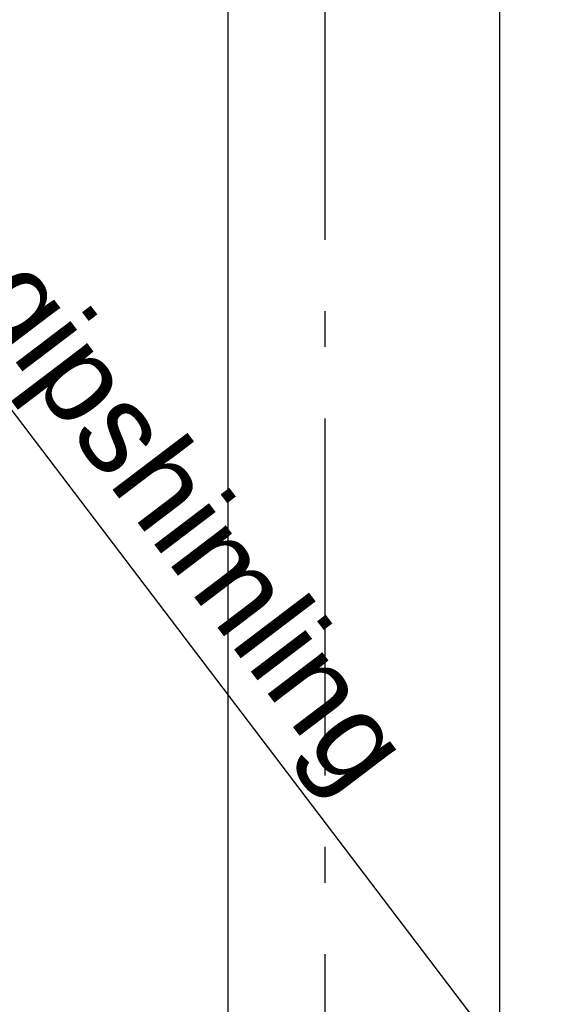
# Model space of a CAD drawing. Header units: millimetres. Extents: x -117798 to 93698, y -182207 to 252400.
# Tile 54 of 256: x -65500 to -64741, y -38336 to -36958. Entities that reach past the tile are written whole.
import ezdxf
from ezdxf.enums import TextEntityAlignment as Align

# ---------------------------------------------------------------- set-up
doc = ezdxf.new("R2010")
doc.units = ezdxf.units.MM
doc.header["$LTSCALE"] = 0.5
doc.header["$MEASUREMENT"] = 0
doc.linetypes.add('Akselinje', pattern=[1500, 1000, -200, 100, -200])
doc.linetypes.add('PLINE', pattern=[0])
for name, color, linetype in [('25-- Dekker(Nye konstruksjoner)', 7, 'Continuous'), ('256- Faste himlinger og overflatebehandling(Nye konstruksjoner)', 7, 'Continuous'), ('261- Primærkonstruksjon (tak)', 7, 'Continuous'), ('82-- Modullinjer', 7, 'Continuous')]:
    doc.layers.add(name, color=color, linetype=linetype)
doc.styles.add('GENERATED_STYLE_1', font='arial.ttf')
doc.styles.add('GENERATED_STYLE_4', font='arial.ttf')

# ---------------------------------------------------------------- blocks, each defined once
blk = doc.blocks.new('Standard grid marker[212]', base_point=(-65073.2, 26434.4))
at = {"layer": '82-- Modullinjer', "linetype": 'Akselinje'}
blk.add_line((-65073.2, 26234.4), (-65073.2, -50374.4), dxfattribs=at)
at = {"layer": '82-- Modullinjer', "style": 'GENERATED_STYLE_4'}
for tag, p in [('AC_MarkerText_1_0', (-65200.7, 26644.4)), ('AC_MarkerText_1_1', (-65200.7, -50864.4))]:
    blk.add_attdef(tag, text='', height=175, rotation=90, dxfattribs=at).set_placement(p, align=Align.TOP_CENTER)

msp = doc.modelspace()

# ---------------------------------------------------------------- linework, layer by layer
at = {"layer": '25-- Dekker(Nye konstruksjoner)', "linetype": 'PLINE', "flags": 128}
msp.add_lwpolyline([(-65208.2, -38911.9), (-65208.2, -28321.9)], dxfattribs=at)
at = {"layer": '256- Faste himlinger og overflatebehandling(Nye konstruksjoner)', "linetype": 'PLINE'}
msp.add_line((-64450.7, -38899.4), (-67025.4, -35511.9), dxfattribs=at)
at = {"layer": '261- Primærkonstruksjon (tak)', "linetype": 'PLINE', "flags": 128}
msp.add_lwpolyline([(-64828.2, -39016.9), (-64828.2, -28216.9)], dxfattribs=at)

# ---------------------------------------------------------------- block references
at = {"layer": '82-- Modullinjer', "linetype": 'PLINE'}
msp.add_blockref('Standard grid marker[212]', (-65073.2, 26434.4), dxfattribs=at)

# ---------------------------------------------------------------- texts
at = {"layer": '256- Faste himlinger og overflatebehandling(Nye konstruksjoner)', "linetype": 'Continuous', "insert": (-65953.4, -36641.6), "char_height": 125, "attachment_point": 1, "rotation": 307.2379, "style": 'GENERATED_STYLE_1'}
msp.add_mtext('\\A1;{\\pql;\\fArial|b0|i0|c0|p0;\\W1.000000;Skråande gipshimling}', dxfattribs=at)

doc.saveas('drawing.dxf')
